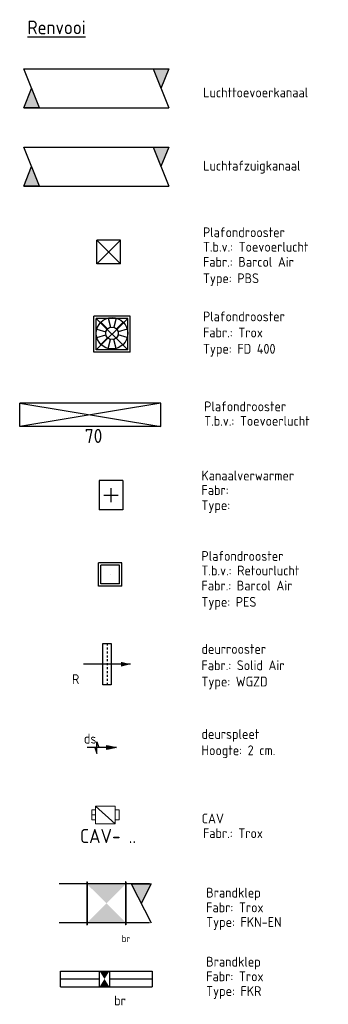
# Model space of a CAD drawing. Header units: millimetres. Extents: x -72915 to 21022, y 6278 to 52916.
# Tile 55 of 60: x -2006 to 1926, y 16443 to 29009. Entities that reach past the tile are written whole.
import ezdxf
from ezdxf.enums import TextEntityAlignment as Align

# ---------------------------------------------------------------- set-up
doc = ezdxf.new("R2010")
doc.units = ezdxf.units.MM
doc.header["$LTSCALE"] = 50
for name, pattern in [('2322107', [2000, 1000, 1000]), ('CENTER2', [28.575, 19.05, -3.175, 3.175, -3.175]), ('STREEPJES', [0.1, 0.05, -0.05])]:
    doc.linetypes.add(name, pattern=pattern)
for name, color, linetype, lineweight in [('WL570---_BESTAAND-HARTLIJN', 161, 'Continuous', 0), ('WL570---_BESTAAND-MAATVOERING', 161, 'Continuous', 0), ('WL570---_BESTAAND-TOEVOER', 180, 'Continuous', 0)]:
    doc.layers.add(name, color=color, linetype=linetype, lineweight=lineweight)
for name, color, linetype in [('WL570---_BESTAAND-TOEVOER_HL', 1, 'Continuous'), ('WL570---_RETOUR', 100, 'Continuous'), ('WL570---_RETOUR_HL', 1, 'Continuous'), ('WL570---_RETOUR_RST', 100, 'Continuous'), ('WL570---_RETOUR_RST_HL', 1, 'Continuous'), ('WL570---_TOEVOER', 200, 'Continuous'), ('WL570---_TOEVOER_RST', 200, 'Continuous'), ('WL570---_TOEVOER_RST_HL', 1, 'Continuous'), ('WM570---_BESTAAND-TOEVOER_PR', 1, 'Continuous'), ('WM570---_RETOUR', 2, 'Continuous'), ('WM570---_RETOUR_PR', 2, 'Continuous'), ('WM570---_RETOUR_RST_PR', 1, 'Continuous'), ('WM570---_TOEVOER', 2, 'Continuous'), ('WM570---_TOEVOER_RST_PR', 1, 'Continuous')]:
    doc.layers.add(name, color=color, linetype=linetype)
doc.styles.add('BURO-018', font='ISO96.shx', dxfattribs={"height": 90})
doc.styles.add('BURO-025', font='ISO96.shx', dxfattribs={"height": 125})
doc.styles.add('BURO-035', font='ISO96.shx', dxfattribs={"height": 175})
doc.styles.add('MAATVOERING', font='ISO')

# ---------------------------------------------------------------- blocks, each defined once
blk = doc.blocks.new('LU-2D-K-1F4')
at = {"color": 0, "linetype": 'Continuous'}
for p, q in [((-0.5, 250), (0.5, 250)), ((-0.5, -250), (0.5, -250))]:
    blk.add_line(p, q, dxfattribs=at)
blk = doc.blocks.new('LU-2-KB')
at = {"color": 0, "linetype": 'Continuous'}
for p, q in [((-0.4, 0.5), (0, -0.5)), ((-0.4, 0.5), (0, 0.5)), ((0, 0.5), (-0.2, 0))]:
    blk.add_line(p, q, dxfattribs=at)
blk.add_solid([(-0.4, 0.5), (0, 0.5), (-0.2, 0)], dxfattribs=at)
blk = doc.blocks.new('*U1109')
at = {"ltscale": 10}
for points in [[(-250, 250), (250, 250), (0, 0)], [(-250, -250), (250, -250), (0, 0)]]:
    blk.add_hatch(color=2, dxfattribs=at).paths.add_polyline_path(points)
at = {"color": 2, "ltscale": 10}
for p, q in [((-250, 275), (-245, 275)), ((-250, -275), (-250, 275)), ((-245, -275), (-245, 275)), ((250, 275), (245, 275)), ((245, -275), (245, 275)), ((250, -275), (250, 275)), ((-245, 250), (245, 250)), ((-245, -250), (245, -250)), ((-250, -275), (-245, -275)), ((250, -275), (245, -275))]:
    blk.add_line(p, q, dxfattribs=at)
at = {"layer": 'WL570---_RETOUR', "color": 1, "style": 'BURO-018'}
blk.add_attdef('I', text='', height=90, dxfattribs=at).set_placement((0, 0), align=Align.MIDDLE)
at = {"layer": 'WM570---_RETOUR_PR', "color": 1, "style": 'BURO-018'}
blk.add_attdef('POSNR', text='', height=90, dxfattribs=at).set_placement((0, 0), align=Align.MIDDLE)
blk = doc.blocks.new('*U1108')
at = {"ltscale": 10}
blk.add_hatch(color=0, dxfattribs=at).paths.add_polyline_path([(300, 0), (180, -30), (180, 30)])
at = {"color": 0, "ltscale": 10}
for p, q in [((-51.5, 262.5, -2700), (51.5, 262.5, -2700)), ((-51.5, -262.5, -2700), (-51.5, 262.5, -2700)), ((51.5, 262.5, -2700), (51.5, -262.5, -2700)), ((300, 0, -2700), (-300, 0, -2700)), ((51.5, -262.5, -2700), (-51.5, -262.5, -2700))]:
    blk.add_line(p, q, dxfattribs=at)
at = {"color": 9, "linetype": 'STREEPJES', "ltscale": 10}
blk.add_line((0, 262.5, -2700), (0, -262.5, -2700), dxfattribs=at)
at = {"layer": 'WL570---_RETOUR_RST_HL', "linetype": 'CENTER2'}
blk.add_circle((0, 0, -2700), 0.075, dxfattribs=at)
at = {"layer": 'WL570---_RETOUR_RST', "color": 2, "style": 'BURO-025'}
for tag in ['MC', 'Q']:
    blk.add_attdef(tag, text='', height=125, dxfattribs=at).set_placement((0, 0), align=Align.MIDDLE)
at = {"layer": 'WM570---_RETOUR_RST_PR', "color": 2, "style": 'BURO-025'}
blk.add_attdef('POSNR', text='', height=125, dxfattribs=at).set_placement((0, 0), align=Align.MIDDLE)
blk = doc.blocks.new('*U1110')
at = {"color": 0, "ltscale": 10}
for p, q in [((0, 100), (498, 100)), ((0, -100), (0, 100)), ((0, -100), (498, -100))]:
    blk.add_line(p, q, dxfattribs=at)
at = {"layer": 'WL570---_RETOUR_HL', "linetype": 'CENTER2'}
blk.add_line((0, 0), (498, 0), dxfattribs=at)
at = {"layer": 'WM570---_RETOUR_PR', "color": 2, "style": 'BURO-025'}
blk.add_attdef('POSNR', text='', height=125, dxfattribs=at).set_placement((0, 0), align=Align.MIDDLE)
blk = doc.blocks.new('*U1111')
at = {"ltscale": 10}
for points in [[(-62.5, 100), (0, 0), (62.5, 100)], [(62.5, -100), (0, 0), (-62.5, -100)]]:
    blk.add_hatch(color=256, dxfattribs=at).paths.add_polyline_path(points)
for p, q in [((-62.5, 100), (62.5, 100)), ((-62.5, -100), (-62.5, 100)), ((62.5, 100), (62.5, -100)), ((-62.5, -100), (62.5, -100))]:
    blk.add_line(p, q, dxfattribs=at)
at = {"layer": 'WL570---_RETOUR', "color": 2, "style": 'BURO-025'}
blk.add_attdef('I', text='', height=125, dxfattribs=at).set_placement((0, 0), align=Align.MIDDLE)
at = {"layer": 'WM570---_RETOUR_PR', "color": 2, "style": 'BURO-025'}
blk.add_attdef('POSNR', text='', height=125, dxfattribs=at).set_placement((0, 0), align=Align.MIDDLE)
blk = doc.blocks.new('*U1112')
at = {"color": 0, "ltscale": 10}
for p, q in [((0, 100), (545, 100)), ((545, 100), (545, -100)), ((0, -100), (545, -100))]:
    blk.add_line(p, q, dxfattribs=at)
at = {"layer": 'WL570---_RETOUR_HL', "linetype": 'CENTER2'}
blk.add_line((0, 0), (545, 0), dxfattribs=at)
at = {"layer": 'WM570---_RETOUR_PR', "color": 2, "style": 'BURO-025'}
blk.add_attdef('POSNR', text='', height=125, dxfattribs=at).set_placement((0, 0), align=Align.MIDDLE)
blk = doc.blocks.new('*U1113')
at = {"color": 0, "ltscale": 10}
for p, q in [((150, 150, -2500), (-150, 150, -2500)), ((-150, -150, -2500), (-150, 150, -2500)), ((150, -150, -2500), (-150, 150, -2500)), ((-150, -150, -2500), (150, 150, -2500)), ((150, -150, -2500), (150, 150, -2500)), ((150, -150, -2500), (-150, -150, -2500))]:
    blk.add_line(p, q, dxfattribs=at)
at = {"layer": 'WL570---_TOEVOER_RST_HL', "linetype": 'CENTER2'}
blk.add_circle((0, 0, -2500), 0.075, dxfattribs=at)
at = {"layer": 'WL570---_TOEVOER_RST', "color": 2, "style": 'BURO-025'}
for tag in ['MC', 'Q']:
    blk.add_attdef(tag, text='', height=125, dxfattribs=at).set_placement((0, 0), align=Align.MIDDLE)
at = {"layer": 'WM570---_TOEVOER_RST_PR', "color": 2, "style": 'BURO-025'}
blk.add_attdef('POSNR', text='', height=125, dxfattribs=at).set_placement((0, 0), align=Align.MIDDLE)
blk = doc.blocks.new('VBX1251250012525000')
for points in [[(50, 62.5), (0, 62.5), (0, -62.5), (50, -62.5)], [(300, -62.5), (350, -62.5), (350, 62.5), (300, 62.5)]]:
    blk.add_lwpolyline(points)
blk.add_lwpolyline([(50, -112.5), (300, -112.5), (300, 112.5), (50, 112.5)], close=True)
at = {"layer": 'WL570---_BESTAAND-HARTLIJN'}
blk.add_line((300, 0), (350, 0), dxfattribs=at)
at = {"layer": 'WL570---_BESTAAND-TOEVOER'}
blk.add_line((50, -112.5), (300, 112.5), dxfattribs=at)
blk = doc.blocks.new('*U1114')
at = {"color": 0, "ltscale": 10}
for p, q in [((149, 149, -150), (-149, 149, -150)), ((-149, -149, -150), (-149, 149, -150)), ((149, -149, -150), (149, 149, -150)), ((120, 120, -150), (-120, 120, -150)), ((-120, -120, -150), (-120, 120, -150)), ((120, -120, -150), (120, 120, -150)), ((120, -120, -150), (-120, -120, -150)), ((149, -149, -150), (-149, -149, -150))]:
    blk.add_line(p, q, dxfattribs=at)
at = {"layer": 'WL570---_RETOUR_RST_HL', "linetype": 'CENTER2'}
blk.add_circle((0, 0, -150), 0.075, dxfattribs=at)
at = {"layer": 'WL570---_RETOUR_RST', "color": 2, "style": 'BURO-025'}
for tag in ['MC', 'Q']:
    blk.add_attdef(tag, text='', height=125, dxfattribs=at).set_placement((0, 0), align=Align.MIDDLE)
at = {"layer": 'WM570---_RETOUR_RST_PR', "color": 2, "style": 'BURO-025'}
blk.add_attdef('POSNR', text='', height=125, dxfattribs=at).set_placement((0, 0), align=Align.MIDDLE)
blk = doc.blocks.new('LU-PIJL6')
at = {"color": 0, "linetype": 'Continuous'}
for p, q in [((0, 0), (-7.5, 0)), ((-5.5, 0), (-5, -1.5)), ((-5, -1.5), (-5, 1.5)), ((-5, 1.5), (-4.5, 0)), ((-2.5, -0.5), (-2.5, 0.5)), ((-2.5, 0.5), (0, 0)), ((0, 0), (-2.5, -0.5))]:
    blk.add_line(p, q, dxfattribs=at)
blk.add_solid([(-2.5, 0.5), (-2.5, -0.5), (0, 0)], dxfattribs=at)
blk = doc.blocks.new('*U1107')
at = {"color": 0, "ltscale": 10}
for p, q in [((900, 150, -2700), (-900, 150, -2700)), ((-900, -150, -2700), (-900, 150, -2700)), ((900, -150, -2700), (900, 150, -2700)), ((900, -150, -2700), (-900, -150, -2700))]:
    blk.add_line(p, q, dxfattribs=at)
at = {"layer": 'WL570---_TOEVOER_RST_HL', "linetype": 'CENTER2'}
blk.add_circle((0, 0, -2700), 0.075, dxfattribs=at)
at = {"layer": 'WL570---_TOEVOER_RST', "color": 1, "style": 'BURO-018'}
for tag in ['MC', 'Q']:
    blk.add_attdef(tag, text='', height=180, dxfattribs=at).set_placement((0, 0), align=Align.MIDDLE)
at = {"layer": 'WM570---_TOEVOER_RST_PR', "color": 1, "style": 'BURO-018'}
blk.add_attdef('POSNR', text='', height=180, dxfattribs=at).set_placement((0, 0), align=Align.MIDDLE)
blk = doc.blocks.new('*U1115')
at = {"color": 0, "ltscale": 10}
for p, q in [((230, 230, -2500), (-230, 230, -2500)), ((-230, -230, -2500), (-230, 230, -2500)), ((200, 200, -2500), (-200, 200, -2500)), ((-200, -200, -2500), (-200, 200, -2500)), ((200, -200, -2500), (-200, 200, -2500)), ((-200, -200, -2500), (200, 200, -2500)), ((200, -200, -2500), (200, 200, -2500)), ((230, -230, -2500), (230, 230, -2500)), ((230, -230, -2500), (-230, -230, -2500)), ((200, -200, -2500), (-200, -200, -2500))]:
    blk.add_line(p, q, dxfattribs=at)
at = {"layer": 'WL570---_BESTAAND-TOEVOER_HL', "linetype": 'CENTER2'}
blk.add_circle((0, 0, -2500), 0.075, dxfattribs=at)
at = {"layer": 'WL570---_BESTAAND-TOEVOER', "color": 2, "style": 'BURO-025'}
for tag in ['MC', 'Q']:
    blk.add_attdef(tag, text='', height=125, dxfattribs=at).set_placement((0, 0), align=Align.MIDDLE)
at = {"layer": 'WM570---_BESTAAND-TOEVOER_PR', "color": 2, "style": 'BURO-025'}
blk.add_attdef('POSNR', text='', height=125, dxfattribs=at).set_placement((0, 0), align=Align.MIDDLE)
blk = doc.blocks.new('*U1116')
at = {"ltscale": 10}
for p, q in [((-100, 125), (100, 125)), ((-100, -125), (-100, 125)), ((100, -125), (100, 125)), ((60, 0), (-60, 0)), ((0, 60), (0, -60)), ((-100, -125), (100, -125))]:
    blk.add_line(p, q, dxfattribs=at)
at = {"layer": 'WM570---_RETOUR_PR', "color": 2, "style": 'BURO-025'}
blk.add_attdef('POSNR', text='', height=125, dxfattribs=at).set_placement((0, 0), align=Align.MIDDLE)

msp = doc.modelspace()

# ---------------------------------------------------------------- linework, layer by layer
at = {"layer": 'WL570---_TOEVOER', "color": 180}
for p, q in [((-971, 25147), (-886, 25062)), ((-881, 25199), (-850, 25083)), ((-778, 25199), (-809, 25083)), ((-688, 25147), (-773, 25062)), ((-1023, 25058), (-907, 25027)), ((-636, 25058), (-752, 25027)), ((-1023, 24954), (-907, 24985)), ((-971, 24864), (-886, 24949)), ((-881, 24813), (-850, 24929)), ((-778, 24813), (-809, 24929)), ((-636, 24954), (-752, 24985))]:
    msp.add_line(p, q, dxfattribs=at)
at = {"layer": 'WL570---_TOEVOER'}
for p, q in [((-2006, 24115), (-206, 23815)), ((-206, 24115), (-2006, 23815))]:
    msp.add_line(p, q, dxfattribs=at)
at = {"layer": 'WL570---_TOEVOER', "color": 180}
for radius in [200, 80]:
    msp.add_circle((-830, 25006), radius, dxfattribs=at)

# ---------------------------------------------------------------- block references
at = {"layer": 'WL570---_BESTAAND-TOEVOER', "xscale": -1, "rotation": 359.9999999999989}
msp.add_blockref('VBX1251250012525000', (-739, 18860), dxfattribs=at)
at = {"layer": 'WL570---_RETOUR', "xscale": 1850}
msp.add_blockref('LU-2D-K-1F4', (-1031, 27133), dxfattribs=at)
at = {"layer": 'WL570---_RETOUR', "xscale": 500, "yscale": 500, "zscale": 500, "rotation": 180}
msp.add_blockref('LU-2-KB', (-1956, 27133), dxfattribs=at)
at = {"layer": 'WL570---_RETOUR'}
for name, p, xscale, yscale, zscale in [('LU-2-KB', (-106, 27133), 500, 500, 500), ('LU-PIJL6', (-772, 19719), 50, 50, 50), ('LU-2-KB', (-330, 17731), 644.6031685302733, 500, 500)]:
    msp.add_blockref(name, p, dxfattribs=dict(at, xscale=xscale, yscale=yscale, zscale=zscale))
for name, p in [('*U1114', (-854, 21929, 150)), ('*U1110', (-1487, 16766)), ('*U1112', (-864, 16766))]:
    msp.add_blockref(name, p, dxfattribs=at)
ref = msp.add_blockref('*U1108', (-894, 20783, 2700), dxfattribs=at)
ref.add_attrib('MC', 'R', dxfattribs={"layer": 'WL570---_RETOUR_RST', "color": 2, "height": 125, "style": 'BURO-025'}).set_placement((-1294, 20593), align=Align.MIDDLE)
at = {"layer": 'WL570---_RETOUR', "xscale": 1150, "rotation": 180}
msp.add_blockref('LU-2D-K-1F4', (-927, 17731), dxfattribs=at)
at = {"layer": 'WL570---_RETOUR'}
ref = msp.add_blockref('*U1109', (-902, 17731), dxfattribs=dict(at, rotation=180))
ref.add_attrib('I', 'br', dxfattribs={"color": 1, "height": 90, "style": 'BURO-018'}).set_placement((-652, 17281), align=Align.MIDDLE)
ref = msp.add_blockref('*U1111', (-926, 16766), dxfattribs=at)
ref.add_attrib('I', 'br', dxfattribs={"color": 2, "height": 125, "style": 'BURO-025'}).set_placement((-728, 16491), align=Align.MIDDLE)
at = {"layer": 'WL570---_TOEVOER', "xscale": 1850}
msp.add_blockref('LU-2D-K-1F4', (-1031, 28132), dxfattribs=at)
at = {"layer": 'WL570---_TOEVOER', "rotation": 180}
for name, p, xscale, yscale, zscale in [('LU-2-KB', (-1956, 28132), 500, 500, 500), ('*U1116', (-843, 22939), 1.5, 1.5, 1.5)]:
    msp.add_blockref(name, p, dxfattribs=dict(at, xscale=xscale, yscale=yscale, zscale=zscale))
at = {"layer": 'WL570---_TOEVOER', "xscale": 500, "yscale": 500, "zscale": 500}
msp.add_blockref('LU-2-KB', (-106, 28132), dxfattribs=at)
at = {"layer": 'WL570---_TOEVOER'}
msp.add_blockref('*U1113', (-873, 26043, 2500), dxfattribs=at)
at = {"layer": 'WL570---_TOEVOER', "color": 180}
msp.add_blockref('*U1115', (-830, 24996, 2500), dxfattribs=at)
at = {"layer": 'WL570---_TOEVOER'}
ref = msp.add_blockref('*U1107', (-1106, 23965, 2700), dxfattribs=at)
ref.add_attrib('Q', '70', dxfattribs={"layer": 'WL570---_TOEVOER_RST', "color": 1, "height": 180, "style": 'BURO-018'}).set_placement((-1065, 23696), align=Align.MIDDLE)

# ---------------------------------------------------------------- texts
at = {"layer": 'WL570---_BESTAAND-MAATVOERING', "style": 'MAATVOERING'}
msp.add_text('CAV- ..', height=180, dxfattribs=at).set_placement((-1238, 18500))
at = {"layer": 'WM570---_RETOUR', "style": 'BURO-025'}
for s, p in [('Luchttoevoerkanaal', (332, 28017)), ('Luchtafzuigkanaal ', (332, 27083)), ('CAV', (313, 18751)), ('Brandklep', (370, 17805)), ('Fabr: Trox', (370, 17617)), ('Type: FKN-EN', (370, 17430)), ('Brandklep', (370, 16924)), ('Fabr: Trox', (370, 16737)), ('Type: FKR', (370, 16549))]:
    msp.add_text(s, height=125, dxfattribs=at).set_placement(p)
at = {"layer": 'WM570---_TOEVOER', "color": 3, "linetype": '2322107', "style": 'BURO-035'}
msp.add_text('%%URenvooi', height=175, dxfattribs=at).set_placement((-1908, 28823))
at = {"layer": 'WM570---_TOEVOER', "lineweight": 0, "style": 'BURO-025'}
for s, p in [('Plafondrooster', (329, 26233)), ('T.b.v.: Toevoerlucht', (329, 26048)), ('Fabr.: Barcol Air', (329, 25855)), ('Type: PBS', (329, 25646)), ('Plafondrooster', (329, 25159)), ('Fabr.: Trox', (329, 24954)), ('Type: FD 400', (329, 24746)), ('Plafondrooster', (345, 24011)), ('T.b.v.: Toevoerlucht', (345, 23826)), ('Kanaalverwarmer', (310, 23128)), ('Fabr:', (310, 22943)), ('Type:', (310, 22750)), ('Plafondrooster', (310, 22102)), ('T.b.v.: Retourlucht', (310, 21917)), ('Fabr.: Barcol Air', (310, 21724)), ('Type: PES', (310, 21516)), ('deurrooster', (310, 20915)), ('Fabr.: Solid Air', (310, 20707)), ('Type: WGZD', (310, 20499)), ('ds', (-1188, 19770)), ('deurspleet', (310, 19830)), ('Hoogte: 2 cm.', (310, 19622)), ('Fabr.: Trox', (329, 18564))]:
    msp.add_text(s, height=125, dxfattribs=at).set_placement(p)

doc.saveas('drawing.dxf')
